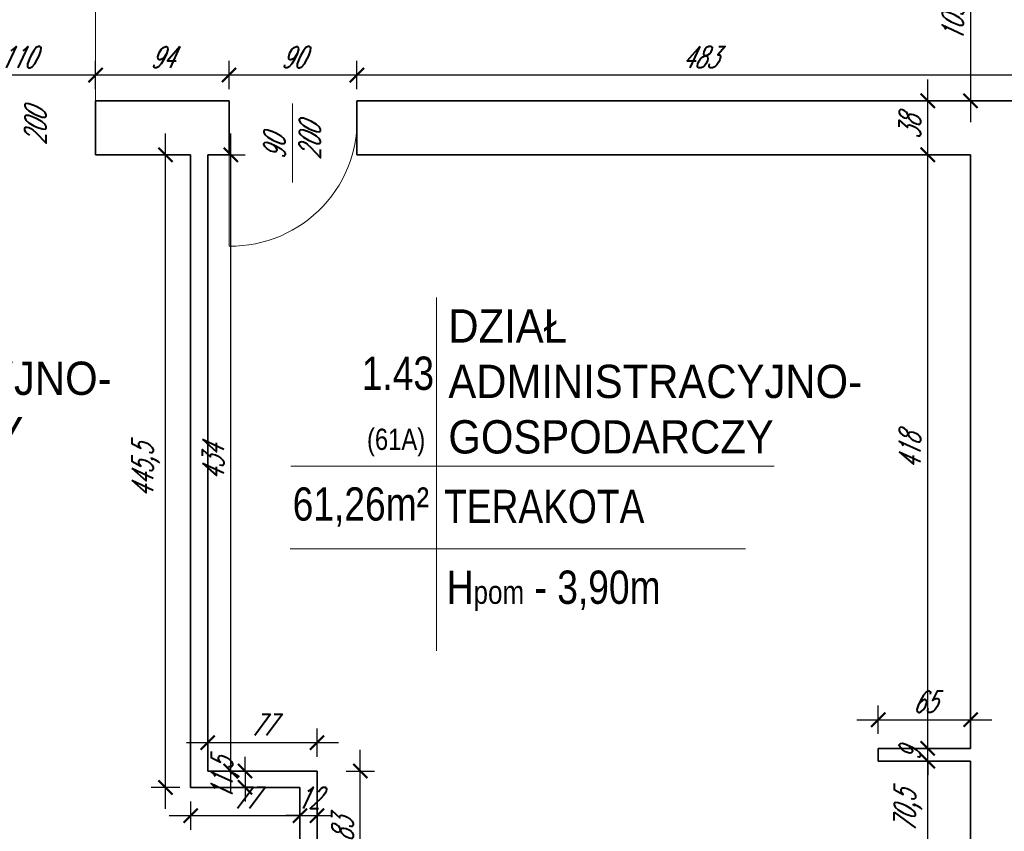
# Model space of a CAD drawing. Header units: millimetres. Extents: x 402 to 79005, y -7782 to 89952.
# Tile 164 of 256: x 23455 to 24149, y 31334 to 31906. Entities that reach past the tile are written whole.
import ezdxf

# ---------------------------------------------------------------- set-up
doc = ezdxf.new("R2010")
doc.units = ezdxf.units.MM
doc.header["$LTSCALE"] = 10
doc.layers.get('0').update_dxf_attribs({"lineweight": 0})
doc.layers.get('Defpoints').update_dxf_attribs({"color": 253})
for name, color, linetype, lineweight in [('01 parter - ściany', 253, 'Continuous', 35), ('03_drzwi', 253, 'Continuous', 15), ('05-01_wymiary', 253, 'Continuous', 5), ('05-03_opis', 253, 'Continuous', 5)]:
    doc.layers.add(name, color=color, linetype=linetype, lineweight=lineweight)
doc.styles.add('ariel', font='ARIAL.TTF', dxfattribs={"width": 0.8})
doc.styles.add('ariel_wym', font='simplex.shx', dxfattribs={"width": 0.65, "oblique": 25})
doc.dimstyles.new('ariel 50 wnętrze', dxfattribs={"dimtxt": 15, "dimasz": 10, "dimexe": 10, "dimexo": 0, "dimgap": 5, "dimtad": 1, "dimdec": 1, "dimrnd": 0.5, "dimtxsty": 'ariel_wym', "dimblk": 'ARCHTICK', "dimcen": 2.5, "dimdle": 15, "dimazin": 0, "dimtfac": 1, "dimtdec": 1, "dimtix": 1, "dimtmove": 0, "dimatfit": 3, "dimldrblk": 'DOT', "dimfxl": 0, "dimarcsym": 0})

# ---------------------------------------------------------------- blocks, each defined once
blk = doc.blocks.new('_ArchTick')
at = {"color": 0, "linetype": 'ByBlock', "const_width": 0.15}
blk.add_lwpolyline([(-0.5, -0.5), (0.5, 0.5)], dxfattribs=at)
blk = doc.blocks.new('*D1290')
at = {"layer": '05-01_wymiary', "color": 0, "lineweight": -2}
for p, q in [((24094.68, 31297.81), (24094.68, 31398.5)), ((24104.68, 31383.5), (24084.68, 31383.5)), ((24104.68, 31312.81), (24084.68, 31312.81))]:
    blk.add_line(p, q, dxfattribs=at)
at = {"layer": 'Defpoints', "color": 0}
for p in [(24094.68, 31383.5), (24124.83, 31383.5), (24124.83, 31312.81)]:
    blk.add_point(p, dxfattribs=at)
at = {"layer": '05-01_wymiary', "color": 0, "lineweight": -2, "xscale": 10, "yscale": 10, "zscale": 10}
for p, rotation in [((24094.68, 31383.5), 90), ((24094.68, 31312.81), 270)]:
    blk.add_blockref('_ArchTick', p, dxfattribs=dict(at, rotation=rotation))
at = {"layer": '05-01_wymiary', "color": 0, "insert": (24080.75, 31348.15), "char_height": 15, "attachment_point": 5, "rotation": 90, "style": 'ariel_wym'}
blk.add_mtext('70,5', dxfattribs=at)
blk = doc.blocks.new('_Dot')
at = {"color": 0, "linetype": 'ByBlock', "lineweight": -2}
blk.add_line((-0.5, 0), (-1, 0), dxfattribs=at)
at = {"color": 0, "linetype": 'ByBlock', "const_width": 0.5}
blk.add_lwpolyline([(-0.25, 0, 1), (0.25, 0, 1)], format="xyb", close=True, dxfattribs=at)
blk = doc.blocks.new('*D1291')
at = {"layer": '05-01_wymiary', "color": 0, "lineweight": -2}
for p, q in [((24094.68, 31392.5), (24094.68, 31402.5)), ((24104.68, 31392.5), (24084.68, 31392.5)), ((24094.68, 31383.5), (24094.68, 31392.5)), ((24104.68, 31383.5), (24084.68, 31383.5)), ((24094.68, 31383.5), (24094.68, 31373.5))]:
    blk.add_line(p, q, dxfattribs=at)
at = {"layer": 'Defpoints', "color": 0}
for p in [(24094.68, 31392.5), (24124.83, 31392.5), (24124.83, 31383.5)]:
    blk.add_point(p, dxfattribs=at)
at = {"layer": '05-01_wymiary', "color": 0, "lineweight": -2, "xscale": 10, "yscale": 10, "zscale": 10}
for p, rotation in [((24094.68, 31392.5), 270), ((24094.68, 31383.5), 90)]:
    blk.add_blockref('_ArchTick', p, dxfattribs=dict(at, rotation=rotation))
at = {"layer": '05-01_wymiary', "color": 0, "insert": (24082.18, 31388), "char_height": 15, "attachment_point": 5, "rotation": 90, "style": 'ariel_wym'}
blk.add_mtext('9', dxfattribs=at)
blk = doc.blocks.new('*D1292')
at = {"layer": '05-01_wymiary', "color": 0, "lineweight": -2}
for p, q in [((24094.68, 31377.5), (24094.68, 31825.5)), ((24104.68, 31810.5), (24084.68, 31810.5)), ((24104.68, 31392.5), (24084.68, 31392.5))]:
    blk.add_line(p, q, dxfattribs=at)
at = {"layer": 'Defpoints', "color": 0}
for p in [(24094.68, 31810.5), (24124.83, 31810.5), (24124.83, 31392.5)]:
    blk.add_point(p, dxfattribs=at)
at = {"layer": '05-01_wymiary', "color": 0, "lineweight": -2, "xscale": 10, "yscale": 10, "zscale": 10}
for p, rotation in [((24094.68, 31810.5), 90), ((24094.68, 31392.5), 270)]:
    blk.add_blockref('_ArchTick', p, dxfattribs=dict(at, rotation=rotation))
at = {"layer": '05-01_wymiary', "color": 0, "insert": (24082.18, 31601.5), "char_height": 15, "attachment_point": 5, "rotation": 90, "style": 'ariel_wym'}
blk.add_mtext('418', dxfattribs=at)
blk = doc.blocks.new('*D1293')
at = {"layer": '05-01_wymiary', "color": 0, "lineweight": -2}
for p, q in [((24094.68, 31795.5), (24094.68, 31863.5)), ((24104.68, 31848.5), (24084.68, 31848.5)), ((24104.68, 31810.5), (24084.68, 31810.5))]:
    blk.add_line(p, q, dxfattribs=at)
at = {"layer": 'Defpoints', "color": 0}
for p in [(24094.68, 31848.5), (24175.83, 31848.5), (24124.83, 31810.5)]:
    blk.add_point(p, dxfattribs=at)
at = {"layer": '05-01_wymiary', "color": 0, "lineweight": -2, "xscale": 10, "yscale": 10, "zscale": 10}
for p, rotation in [((24094.68, 31848.5), 90), ((24094.68, 31810.5), 270)]:
    blk.add_blockref('_ArchTick', p, dxfattribs=dict(at, rotation=rotation))
at = {"layer": '05-01_wymiary', "color": 0, "insert": (24082.18, 31829.5), "char_height": 15, "attachment_point": 5, "rotation": 90, "style": 'ariel_wym'}
blk.add_mtext('38', dxfattribs=at)
blk = doc.blocks.new('*D1352')
at = {"layer": '05-01_wymiary', "color": 0, "lineweight": -2}
for p, q in [((24124.83, 31972.5), (24124.83, 31833.5)), ((24124.83, 31957.5), (24114.83, 31957.5)), ((24124.83, 31848.5), (24114.83, 31848.5))]:
    blk.add_line(p, q, dxfattribs=at)
at = {"layer": 'Defpoints', "color": 0}
for p in [(24124.83, 31957.5), (24124.83, 31848.5), (24124.83, 31848.5)]:
    blk.add_point(p, dxfattribs=at)
at = {"layer": '05-01_wymiary', "color": 0, "lineweight": -2, "xscale": 10, "yscale": 10, "zscale": 10}
for p, rotation in [((24124.83, 31957.5), 90), ((24124.83, 31848.5), 270)]:
    blk.add_blockref('_ArchTick', p, dxfattribs=dict(at, rotation=rotation))
at = {"layer": '05-01_wymiary', "color": 0, "insert": (24112.33, 31903), "char_height": 15, "attachment_point": 5, "rotation": 90, "style": 'ariel_wym'}
blk.add_mtext('109', dxfattribs=at)
blk = doc.blocks.new('*D1366')
at = {"layer": '05-01_wymiary', "color": 0, "lineweight": -2}
for p, q in [((23692.83, 31856.65), (23692.83, 31876.65)), ((24175.83, 31856.65), (24175.83, 31876.65)), ((24190.83, 31866.65), (23677.83, 31866.65))]:
    blk.add_line(p, q, dxfattribs=at)
at = {"layer": 'Defpoints', "color": 0}
for p in [(23692.83, 31866.65), (23692.83, 31848.5), (24175.83, 31848.5)]:
    blk.add_point(p, dxfattribs=at)
at = {"layer": '05-01_wymiary', "color": 0, "lineweight": -2, "xscale": 10, "yscale": 10, "zscale": 10, "rotation": 180}
blk.add_blockref('_ArchTick', (23692.83, 31866.65), dxfattribs=at)
at = {"layer": '05-01_wymiary', "color": 0, "lineweight": -2, "xscale": 10, "yscale": 10, "zscale": 10}
blk.add_blockref('_ArchTick', (24175.83, 31866.65), dxfattribs=at)
at = {"layer": '05-01_wymiary', "color": 0, "insert": (23934.33, 31879.15), "char_height": 15, "attachment_point": 5, "style": 'ariel_wym'}
blk.add_mtext('483', dxfattribs=at)
blk = doc.blocks.new('*D1367')
at = {"layer": '05-01_wymiary', "color": 0, "lineweight": -2}
for p, q in [((23602.85, 31856.65), (23602.85, 31876.65)), ((23692.83, 31856.65), (23692.83, 31876.65)), ((23707.83, 31866.65), (23587.85, 31866.65))]:
    blk.add_line(p, q, dxfattribs=at)
at = {"layer": 'Defpoints', "color": 0}
for p in [(23602.85, 31866.65), (23602.85, 31848.51), (23692.83, 31848.5)]:
    blk.add_point(p, dxfattribs=at)
at = {"layer": '05-01_wymiary', "color": 0, "lineweight": -2, "xscale": 10, "yscale": 10, "zscale": 10, "rotation": 180}
blk.add_blockref('_ArchTick', (23602.85, 31866.65), dxfattribs=at)
at = {"layer": '05-01_wymiary', "color": 0, "lineweight": -2, "xscale": 10, "yscale": 10, "zscale": 10}
blk.add_blockref('_ArchTick', (23692.83, 31866.65), dxfattribs=at)
at = {"layer": '05-01_wymiary', "color": 0, "insert": (23647.84, 31879.15), "char_height": 15, "attachment_point": 5, "style": 'ariel_wym'}
blk.add_mtext('90', dxfattribs=at)
blk = doc.blocks.new('*D1368')
at = {"layer": '05-01_wymiary', "color": 0, "lineweight": -2}
for p, q in [((23508.85, 31856.65), (23508.85, 31876.65)), ((23602.85, 31856.65), (23602.85, 31876.65)), ((23617.85, 31866.65), (23493.85, 31866.65))]:
    blk.add_line(p, q, dxfattribs=at)
at = {"layer": 'Defpoints', "color": 0}
for p in [(23508.85, 31866.65), (23508.85, 31848.5), (23602.85, 31848.5)]:
    blk.add_point(p, dxfattribs=at)
at = {"layer": '05-01_wymiary', "color": 0, "lineweight": -2, "xscale": 10, "yscale": 10, "zscale": 10, "rotation": 180}
blk.add_blockref('_ArchTick', (23508.85, 31866.65), dxfattribs=at)
at = {"layer": '05-01_wymiary', "color": 0, "lineweight": -2, "xscale": 10, "yscale": 10, "zscale": 10}
blk.add_blockref('_ArchTick', (23602.85, 31866.65), dxfattribs=at)
at = {"layer": '05-01_wymiary', "color": 0, "insert": (23555.85, 31879.15), "char_height": 15, "attachment_point": 5, "style": 'ariel_wym'}
blk.add_mtext('94', dxfattribs=at)
blk = doc.blocks.new('*D1369')
at = {"layer": '05-01_wymiary', "color": 0, "lineweight": -2}
for p, q in [((23398.83, 31856.65), (23398.83, 31876.65)), ((23508.85, 31856.65), (23508.85, 31876.65)), ((23523.85, 31866.65), (23383.83, 31866.65))]:
    blk.add_line(p, q, dxfattribs=at)
at = {"layer": 'Defpoints', "color": 0}
for p in [(23398.83, 31866.65), (23398.83, 31848.5), (23508.85, 31848.5)]:
    blk.add_point(p, dxfattribs=at)
at = {"layer": '05-01_wymiary', "color": 0, "lineweight": -2, "xscale": 10, "yscale": 10, "zscale": 10, "rotation": 180}
blk.add_blockref('_ArchTick', (23398.83, 31866.65), dxfattribs=at)
at = {"layer": '05-01_wymiary', "color": 0, "lineweight": -2, "xscale": 10, "yscale": 10, "zscale": 10}
blk.add_blockref('_ArchTick', (23508.85, 31866.65), dxfattribs=at)
at = {"layer": '05-01_wymiary', "color": 0, "insert": (23453.84, 31879.15), "char_height": 15, "attachment_point": 5, "style": 'ariel_wym'}
blk.add_mtext('110', dxfattribs=at)
blk = doc.blocks.new('*D1371')
at = {"layer": '05-01_wymiary', "color": 0, "lineweight": -2}
for p, q in [((23695.19, 31278.52), (23695.19, 31391.51)), ((23685.19, 31376.51), (23705.19, 31376.51)), ((23685.19, 31293.52), (23705.19, 31293.52))]:
    blk.add_line(p, q, dxfattribs=at)
at = {"layer": 'Defpoints', "color": 0}
for p in [(23664.83, 31376.51), (23695.19, 31376.51), (23664.83, 31293.52)]:
    blk.add_point(p, dxfattribs=at)
at = {"layer": '05-01_wymiary', "color": 0, "lineweight": -2, "xscale": 10, "yscale": 10, "zscale": 10}
for p, rotation in [((23695.19, 31376.51), 90), ((23695.19, 31293.52), 270)]:
    blk.add_blockref('_ArchTick', p, dxfattribs=dict(at, rotation=rotation))
at = {"layer": '05-01_wymiary', "color": 0, "insert": (23682.69, 31335.02), "char_height": 15, "attachment_point": 5, "rotation": 90, "style": 'ariel_wym'}
blk.add_mtext('83', dxfattribs=at)
blk = doc.blocks.new('*D1372')
at = {"layer": '05-01_wymiary', "color": 0, "lineweight": -2}
for p, q in [((23587.8, 31386.47), (23587.8, 31406.47)), ((23664.83, 31386.47), (23664.83, 31406.47)), ((23679.83, 31396.47), (23572.8, 31396.47))]:
    blk.add_line(p, q, dxfattribs=at)
at = {"layer": 'Defpoints', "color": 0}
for p in [(23587.8, 31396.47), (23587.8, 31376.51), (23664.83, 31376.51)]:
    blk.add_point(p, dxfattribs=at)
at = {"layer": '05-01_wymiary', "color": 0, "lineweight": -2, "xscale": 10, "yscale": 10, "zscale": 10, "rotation": 180}
blk.add_blockref('_ArchTick', (23587.8, 31396.47), dxfattribs=at)
at = {"layer": '05-01_wymiary', "color": 0, "lineweight": -2, "xscale": 10, "yscale": 10, "zscale": 10}
blk.add_blockref('_ArchTick', (23664.83, 31396.47), dxfattribs=at)
at = {"layer": '05-01_wymiary', "color": 0, "insert": (23626.32, 31408.97), "char_height": 15, "attachment_point": 5, "style": 'ariel_wym'}
blk.add_mtext('77', dxfattribs=at)
blk = doc.blocks.new('*D1373')
at = {"layer": '05-01_wymiary', "color": 0, "lineweight": -2}
for p, q in [((24059.79, 31402.69), (24059.79, 31422.69)), ((24124.83, 31402.69), (24124.83, 31422.69)), ((24044.79, 31412.69), (24139.83, 31412.69))]:
    blk.add_line(p, q, dxfattribs=at)
at = {"layer": 'Defpoints', "color": 0}
for p in [(24124.83, 31412.69), (24059.79, 31392.5), (24124.83, 31392.5)]:
    blk.add_point(p, dxfattribs=at)
at = {"layer": '05-01_wymiary', "color": 0, "lineweight": -2, "xscale": 10, "yscale": 10, "zscale": 10, "rotation": 180}
blk.add_blockref('_ArchTick', (24059.79, 31412.69), dxfattribs=at)
at = {"layer": '05-01_wymiary', "color": 0, "lineweight": -2, "xscale": 10, "yscale": 10, "zscale": 10}
blk.add_blockref('_ArchTick', (24124.83, 31412.69), dxfattribs=at)
at = {"layer": '05-01_wymiary', "color": 0, "insert": (24092.31, 31425.19), "char_height": 15, "attachment_point": 5, "style": 'ariel_wym'}
blk.add_mtext('65', dxfattribs=at)
blk = doc.blocks.new('*D1374')
at = {"layer": '05-01_wymiary', "color": 0, "lineweight": -2}
for p, q in [((23558.13, 31349.97), (23558.13, 31825.5)), ((23568.13, 31810.5), (23548.13, 31810.5)), ((23568.13, 31364.97), (23548.13, 31364.97))]:
    blk.add_line(p, q, dxfattribs=at)
at = {"layer": 'Defpoints', "color": 0}
for p in [(23558.13, 31810.5), (23575.8, 31810.5), (23575.8, 31364.97)]:
    blk.add_point(p, dxfattribs=at)
at = {"layer": '05-01_wymiary', "color": 0, "lineweight": -2, "xscale": 10, "yscale": 10, "zscale": 10}
for p, rotation in [((23558.13, 31810.5), 90), ((23558.13, 31364.97), 270)]:
    blk.add_blockref('_ArchTick', p, dxfattribs=dict(at, rotation=rotation))
at = {"layer": '05-01_wymiary', "color": 0, "insert": (23544.2, 31587.74), "char_height": 15, "attachment_point": 5, "rotation": 90, "style": 'ariel_wym'}
blk.add_mtext('445,5', dxfattribs=at)
blk = doc.blocks.new('*D1375')
at = {"layer": '05-01_wymiary', "color": 0, "lineweight": -2}
for p, q in [((23575.8, 31355.1), (23575.8, 31335.1)), ((23652.79, 31355.1), (23652.79, 31335.1)), ((23560.8, 31345.1), (23667.79, 31345.1))]:
    blk.add_line(p, q, dxfattribs=at)
at = {"layer": 'Defpoints', "color": 0}
for p in [(23575.8, 31364.97), (23652.79, 31364.97), (23652.79, 31345.1)]:
    blk.add_point(p, dxfattribs=at)
at = {"layer": '05-01_wymiary', "color": 0, "lineweight": -2, "xscale": 10, "yscale": 10, "zscale": 10, "rotation": 180}
blk.add_blockref('_ArchTick', (23575.8, 31345.1), dxfattribs=at)
at = {"layer": '05-01_wymiary', "color": 0, "lineweight": -2, "xscale": 10, "yscale": 10, "zscale": 10}
blk.add_blockref('_ArchTick', (23652.79, 31345.1), dxfattribs=at)
at = {"layer": '05-01_wymiary', "color": 0, "insert": (23614.3, 31357.6), "char_height": 15, "attachment_point": 5, "style": 'ariel_wym'}
blk.add_mtext('77', dxfattribs=at)
blk = doc.blocks.new('*D1376')
at = {"layer": '05-01_wymiary', "color": 0, "lineweight": -2}
for p, q in [((23652.79, 31355.1), (23652.79, 31335.1)), ((23664.83, 31355.1), (23664.83, 31335.1)), ((23652.79, 31345.1), (23642.79, 31345.1)), ((23652.79, 31345.1), (23664.83, 31345.1)), ((23664.83, 31345.1), (23674.83, 31345.1))]:
    blk.add_line(p, q, dxfattribs=at)
at = {"layer": 'Defpoints', "color": 0}
for p in [(23664.83, 31376.51), (23652.79, 31364.97), (23664.83, 31345.1)]:
    blk.add_point(p, dxfattribs=at)
at = {"layer": '05-01_wymiary', "color": 0, "lineweight": -2, "xscale": 10, "yscale": 10, "zscale": 10}
blk.add_blockref('_ArchTick', (23652.79, 31345.1), dxfattribs=at)
at = {"layer": '05-01_wymiary', "color": 0, "lineweight": -2, "xscale": 10, "yscale": 10, "zscale": 10, "rotation": 180}
blk.add_blockref('_ArchTick', (23664.83, 31345.1), dxfattribs=at)
at = {"layer": '05-01_wymiary', "color": 0, "insert": (23658.81, 31357.6), "char_height": 15, "attachment_point": 5, "style": 'ariel_wym'}
blk.add_mtext('12', dxfattribs=at)
blk = doc.blocks.new('*D1377')
at = {"layer": '05-01_wymiary', "color": 0, "lineweight": -2}
for p, q in [((23604.08, 31361.51), (23604.08, 31825.5)), ((23594.08, 31810.5), (23614.08, 31810.5)), ((23594.08, 31376.51), (23614.08, 31376.51))]:
    blk.add_line(p, q, dxfattribs=at)
at = {"layer": 'Defpoints', "color": 0}
for p in [(23587.8, 31810.5), (23604.08, 31810.5), (23587.8, 31376.51)]:
    blk.add_point(p, dxfattribs=at)
at = {"layer": '05-01_wymiary', "color": 0, "lineweight": -2, "xscale": 10, "yscale": 10, "zscale": 10}
for p, rotation in [((23604.08, 31810.5), 90), ((23604.08, 31376.51), 270)]:
    blk.add_blockref('_ArchTick', p, dxfattribs=dict(at, rotation=rotation))
at = {"layer": '05-01_wymiary', "color": 0, "insert": (23591.58, 31593.51), "char_height": 15, "attachment_point": 5, "rotation": 90, "style": 'ariel_wym'}
blk.add_mtext('434', dxfattribs=at)
blk = doc.blocks.new('*D1378')
at = {"layer": '05-01_wymiary', "color": 0, "lineweight": -2}
for p, q in [((23614.08, 31376.51), (23614.08, 31386.51)), ((23604.08, 31376.51), (23624.08, 31376.51)), ((23614.08, 31376.51), (23614.08, 31364.97)), ((23604.08, 31364.97), (23624.08, 31364.97)), ((23614.08, 31364.97), (23614.08, 31354.97))]:
    blk.add_line(p, q, dxfattribs=at)
at = {"layer": 'Defpoints', "color": 0}
for p in [(23587.8, 31376.51), (23575.8, 31364.97), (23614.08, 31364.97)]:
    blk.add_point(p, dxfattribs=at)
at = {"layer": '05-01_wymiary', "color": 0, "lineweight": -2, "xscale": 10, "yscale": 10, "zscale": 10}
for p, rotation in [((23614.08, 31376.51), 270), ((23614.08, 31364.97), 90)]:
    blk.add_blockref('_ArchTick', p, dxfattribs=dict(at, rotation=rotation))
at = {"layer": '05-01_wymiary', "color": 0, "insert": (23600.15, 31370.74), "char_height": 15, "attachment_point": 5, "rotation": 90, "style": 'ariel_wym'}
blk.add_mtext('11,5', dxfattribs=at)

msp = doc.modelspace()

# ---------------------------------------------------------------- linework, layer by layer
at = {"layer": '01 parter - ściany'}
for p, q in [((23602.49, 31848.5), (23508.83, 31848.5)), ((23508.83, 31848.5), (23508.83, 31810.5)), ((23508.85, 31848.5), (23602.85, 31848.5)), ((23602.85, 31810.52), (23602.85, 31848.5)), ((24175.83, 31848.5), (23692.83, 31848.5)), ((23692.83, 31848.5), (23692.83, 31810.5)), ((23575.8, 31810.5), (23508.83, 31810.5)), ((23575.8, 31364.97), (23575.8, 31810.5)), ((23587.8, 31810.5), (23602.85, 31810.52)), ((23587.8, 31810.5), (23587.8, 31376.51)), ((24124.83, 31810.5), (23692.83, 31810.5)), ((24124.83, 31392.5), (24124.83, 31810.5)), ((24059.79, 31383.5), (24059.79, 31392.5)), ((24059.79, 31392.5), (24124.83, 31392.5)), ((24124.83, 31383.5), (24059.79, 31383.5)), ((24124.83, 31312.81), (24124.83, 31383.5)), ((23664.83, 31376.51), (23587.8, 31376.51)), ((23664.83, 31293.51), (23664.83, 31376.51)), ((23575.8, 31364.97), (23652.79, 31364.97)), ((23652.79, 31364.97), (23652.79, 31293.52))]:
    msp.add_line(p, q, dxfattribs=at)
at = {"layer": '03_drzwi'}
for p, q in [((23508.9, 31929.5), (23508.83, 31829.5)), ((23602.91, 31746.16), (23602.85, 31846.16)), ((23647.6, 31846.57), (23647.62, 31791.03))]:
    msp.add_line(p, q, dxfattribs=at)
for centre, radius, start, end in [((23495.44, 31833.72), 96.7, 82.07658, 182.50471), ((23604.1, 31835.17), 89.01, 269.23539, 4.60033)]:
    msp.add_arc(centre, radius, start, end, dxfattribs=at)
at = {"layer": '05-03_opis'}
for p, q in [((23748.78, 31710.05), (23748.78, 31461.2)), ((23646.42, 31591.3), (23986.47, 31591.3)), ((23645.77, 31532.94), (23966.32, 31532.94))]:
    msp.add_line(p, q, dxfattribs=at)

# ---------------------------------------------------------------- texts
at = {"layer": '03_drzwi', "char_height": 15, "width": 160.5905, "attachment_point": 1, "rotation": 90, "style": 'ariel_wym'}
for s, insert in [('110\\P200', (23434.05, 31817.34)), ('90\\P200', (23627.31, 31807.14))]:
    msp.add_mtext(s, dxfattribs=dict(at, insert=insert))
at = {"layer": '05-03_opis', "style": 'ariel'}
for s, insert, char_height, width, attachment_point in [('{\\fArial|b0|i0|c238|p34;\\W0.9;DZIAŁ ADMINISTRACYJNO-\\PGOSPODARCZY}', (23228.95, 31652.94), 23.4234, 356.6375, 4), ('{\\fArial|b0|i0|c238|p34;\\W0.9;DZIAŁ ADMINISTRACYJNO-\\PGOSPODARCZY}', (23757.22, 31650.73), 23.4234, 356.6375, 4), ('{\\fArial|b0|i0|c238|p34;1.43}', (23721.69, 31656.5), 23.4234, 108.9126, 5), ('{\\fArial|b0|i0|c238|p34;\\H0.6404x;(61A)}', (23720.44, 31607.88), 23.4234, 108.9126, 5), ('{\\fArial|b0|i0|c238|p34;61,26m²}', (23695.63, 31562.4), 23.4234, 108.9126, 5), ('TERAKOTA', (23754.16, 31562.67), 23.423, 322.789, 4), ('{\\fArial|b0|i0|c238|p34; H\\H0.7x;pom\\H1.429x; - 3,90m}', (23748.78, 31503.49), 23.4234, 322.789, 4)]:
    msp.add_mtext(s, dxfattribs=dict(at, insert=insert, char_height=char_height, width=width, attachment_point=attachment_point))

# ---------------------------------------------------------------- dimensions: what is measured, and where the dimension line sits
at = {"layer": '05-01_wymiary'}
for base, p1, p2, picture, middle in [((24124.83, 31848.5), (24124.83, 31957.5), (24124.83, 31848.5), '*D1352', (24112.33, 31903)), ((24094.68, 31848.5), (24124.83, 31810.5), (24175.83, 31848.5), '*D1293', (24082.18, 31829.5)), ((24094.68, 31810.5), (24124.83, 31392.5), (24124.83, 31810.5), '*D1292', (24082.18, 31601.5)), ((24094.68, 31383.5), (24124.83, 31312.81), (24124.83, 31383.5), '*D1290', (24080.75, 31348.15)), ((24094.68, 31392.5), (24124.83, 31383.5), (24124.83, 31392.5), '*D1291', (24082.18, 31388)), ((23614.08, 31364.97), (23587.8, 31376.51), (23575.8, 31364.97), '*D1378', (23600.15, 31370.74))]:
    dim = msp.add_linear_dim(base=base, p1=p1, p2=p2, angle=90, dimstyle='ariel 50 wnętrze', override={"dimtmove": 1}, dxfattribs=at)
    dim.commit()
    dim.dimension.update_dxf_attribs({"geometry": picture, "text_midpoint": middle})
for base, p1, p2, picture, middle in [((23398.83, 31866.65), (23508.85, 31848.5), (23398.83, 31848.5), '*D1369', (23453.84, 31879.15)), ((23508.85, 31866.65), (23602.85, 31848.5), (23508.85, 31848.5), '*D1368', (23555.85, 31879.15)), ((23602.85, 31866.65), (23692.83, 31848.5), (23602.85, 31848.51), '*D1367', (23647.84, 31879.15)), ((23664.83, 31345.1), (23652.79, 31364.97), (23664.83, 31376.51), '*D1376', (23658.81, 31357.6))]:
    dim = msp.add_linear_dim(base=base, p1=p1, p2=p2, dimstyle='ariel 50 wnętrze', override={"dimtmove": 1}, dxfattribs=at)
    dim.commit()
    dim.dimension.update_dxf_attribs({"geometry": picture, "text_midpoint": middle})
for base, p1, p2, picture, middle in [((23692.83, 31866.65), (24175.83, 31848.5), (23692.83, 31848.5), '*D1366', (23934.33, 31879.15)), ((24124.83, 31412.69), (24059.79, 31392.5), (24124.83, 31392.5), '*D1373', (24092.31, 31425.19)), ((23587.8, 31396.47), (23664.83, 31376.51), (23587.8, 31376.51), '*D1372', (23626.32, 31408.97)), ((23652.79, 31345.1), (23575.8, 31364.97), (23652.79, 31364.97), '*D1375', (23614.3, 31357.6))]:
    dim = msp.add_linear_dim(base=base, p1=p1, p2=p2, dimstyle='ariel 50 wnętrze', dxfattribs=at)
    dim.commit()
    dim.dimension.update_dxf_attribs({"geometry": picture, "text_midpoint": middle})
for base, p1, p2, picture, middle in [((23558.13, 31810.5), (23575.8, 31364.97), (23575.8, 31810.5), '*D1374', (23544.2, 31587.74)), ((23604.08, 31810.5), (23587.8, 31376.51), (23587.8, 31810.5), '*D1377', (23591.58, 31593.51)), ((23695.19, 31376.51), (23664.83, 31293.52), (23664.83, 31376.51), '*D1371', (23682.69, 31335.02))]:
    dim = msp.add_linear_dim(base=base, p1=p1, p2=p2, angle=90, dimstyle='ariel 50 wnętrze', dxfattribs=at)
    dim.commit()
    dim.dimension.update_dxf_attribs({"geometry": picture, "text_midpoint": middle})

doc.saveas('drawing.dxf')
